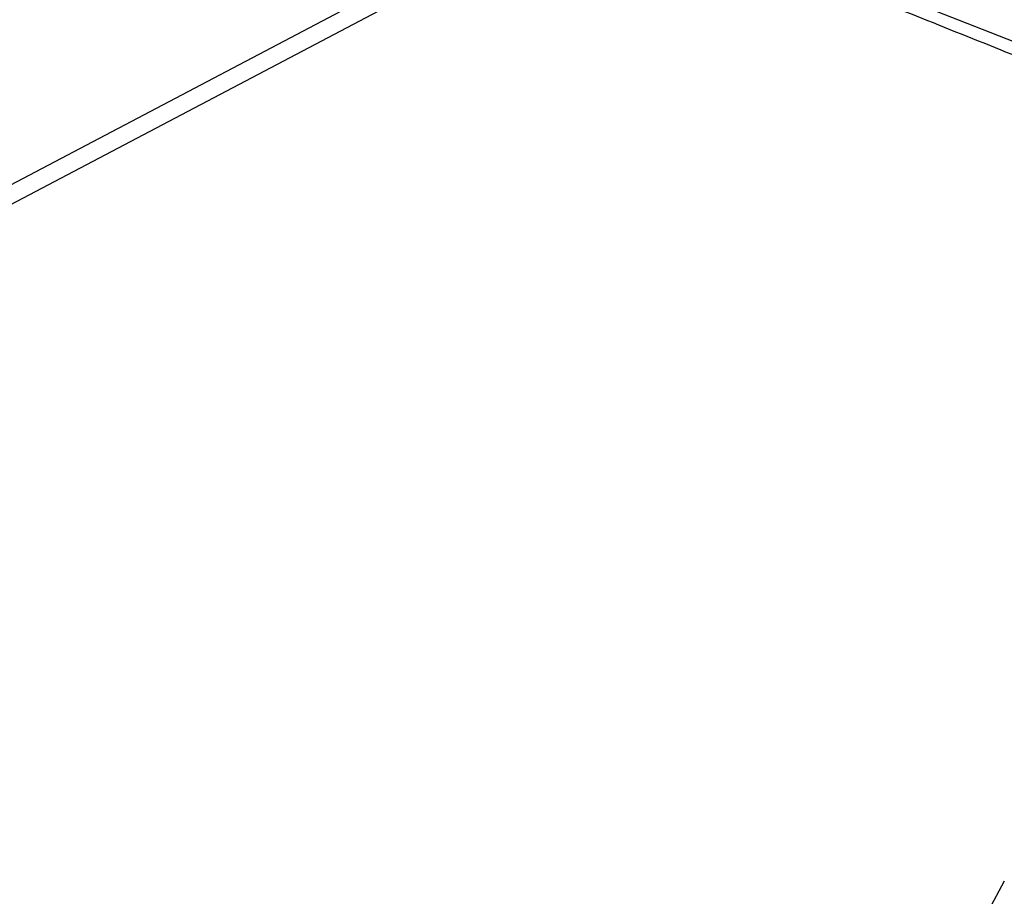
# Paper-space layout 'Layout1' of a CAD drawing. Header units: inches. Extents: x 29 to 351, y 58 to 234.
# Tile 31 of 104: x 109.073 to 110.115, y 76.001 to 76.928. Entities that reach past the tile are written whole.
import ezdxf

# ---------------------------------------------------------------- set-up
doc = ezdxf.new("R2010")
doc.units = ezdxf.units.IN
doc.header["$LTSCALE"] = 1.1
doc.header["$MEASUREMENT"] = 0
doc.layers.get('0').update_dxf_attribs({"linetype": 'CONTINUOUS'})
doc.layers.add('7_ALL_FEATURES', color=7, linetype='CONTINUOUS')

psp = doc.layouts.get("Layout1")

# ---------------------------------------------------------------- linework, layer by layer
at = {"color": 7, "linetype": 'Continuous'}
for p, q in [((103.2914284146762, 73.71577780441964), (111.1695713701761, 77.86196203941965)), ((103.3265265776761, 73.71329035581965), (111.1139805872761, 77.81174594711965))]:
    psp.add_line(p, q, dxfattribs=at)
at = {"layer": '7_ALL_FEATURES', "color": 7, "linetype": 'Continuous'}
psp.add_line((110.1148037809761, 76.01697849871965), (110.0979578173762, 75.98591057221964), dxfattribs=at)
psp.add_lwpolyline([(110.5323218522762, 76.74527232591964), (110.0673438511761, 76.92715266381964), (109.7042786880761, 77.06983458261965)], dxfattribs=at)
at = {"layer": '7_ALL_FEATURES', "color": 7, "linetype": 'Continuous', "start_tangent": (0.928911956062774, -0.3703006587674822), "end_tangent": (0.9276204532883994, -0.3735241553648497)}
psp.add_spline([(109.6922104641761, 77.06366705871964), (109.7410145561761, 77.04420166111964), (109.9319082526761, 76.96793463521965), (110.1229076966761, 76.89150550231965), (110.2184733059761, 76.85319866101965), (110.3141051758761, 76.81481719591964), (110.4098228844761, 76.77635252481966), (110.4577199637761, 76.75708626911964), (110.5056499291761, 76.73779425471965)], degree=3, dxfattribs=at)

doc.saveas('drawing.dxf')
